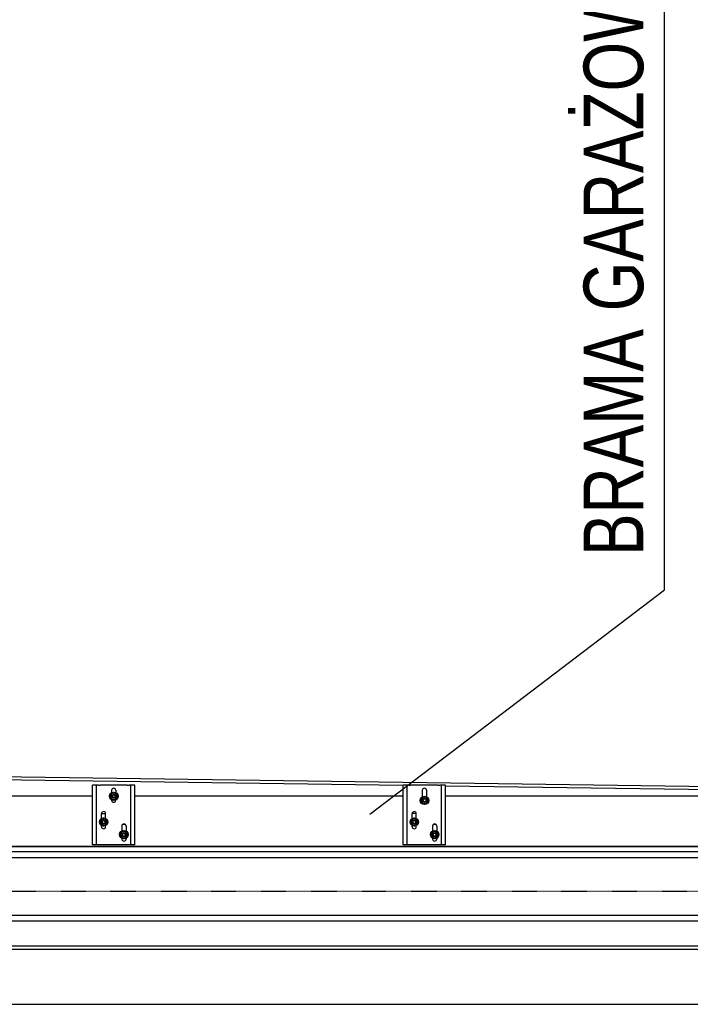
# Model space of a CAD drawing. Header units: centimetres. Extents: x 42630 to 130002, y 15 to 29179.
# Tile 127 of 175: x 53748 to 53883, y 4498 to 4696. Entities that reach past the tile are written whole.
import ezdxf

# ---------------------------------------------------------------- set-up
doc = ezdxf.new("R2010")
doc.units = ezdxf.units.CM
doc.header["$LTSCALE"] = 0.01
doc.linetypes.add('DASHDOT2', pattern=[12.7, 6.35, -3.175, 0, -3.175])
doc.layers.get('0').update_dxf_attribs({"color": 253})
for name, color, linetype in [('2 - linie odniesienia opisy', 253, 'Continuous'), ('33 - linia 2', 253, 'Continuous'), ('A-Grid', 253, 'DASHDOT2'), ('A-OPISY', 253, 'Continuous'), ('A-PRZERÓJ', 253, 'Continuous'), ('CKDRZWI_', 253, 'Continuous')]:
    doc.layers.add(name, color=color, linetype=linetype)
doc.styles.add('RomanS', font='romans.shx', dxfattribs={"width": 0.8})

# ---------------------------------------------------------------- blocks, each defined once
blk = doc.blocks.new('A$7E8814B2933187')
at = {"color": 7, "linetype": 'Continuous'}
for p, q in [((199.7, -690), (199.7, -4190)), ((200, -4190), (200, -690)), ((301.5, -4185.7), (345.5, -993.1)), ((322.5, -2216.4), (339.4, -993)), ((301, -1590.9), (301, -1036)), ((203, -1593.9), (203, -1590.9)), ((203, -1590.9), (323, -1590.9)), ((203, -1595.9), (203, -1593.9)), ((203, -1598.9), (203, -1595.9)), ((203, -1599.9), (203, -1598.9)), ((203, -1598.9), (323, -1598.9)), ((203, -1666.9), (203, -1599.9)), ((323, -1593.9), (323, -1590.9)), ((323, -1595.9), (323, -1593.9)), ((323, -1598.9), (323, -1595.9)), ((323, -1599.9), (323, -1598.9)), ((323, -1602.5), (323, -1599.9)), ((323, -1602.5), (323, -1605.2)), ((240, -1608.7), (241.9, -1608.7)), ((240, -1617.1), (241.7, -1617.1)), ((243.6, -1609.9), (241.7, -1613.1)), ((241.7, -1613.1), (243.6, -1616.4)), ((245.4, -1606.6), (243.6, -1609.9)), ((243.6, -1616.4), (245.4, -1619.6)), ((249.2, -1606.6), (245.4, -1606.6)), ((245.4, -1619.6), (249.2, -1619.6)), ((253, -1606.6), (249.2, -1606.6)), ((249.2, -1619.6), (253, -1619.6)), ((254.8, -1609.9), (253, -1606.6)), ((253, -1619.6), (254.8, -1616.4)), ((256.7, -1613.1), (254.8, -1609.9)), ((254.8, -1616.4), (256.7, -1613.1)), ((256.5, -1608.7), (266, -1608.7)), ((256.7, -1617.1), (266, -1617.1)), ((266, -1608.7), (266, -1617.1)), ((323, -1605.2), (323, -1606.1)), ((323, -1660.7), (323, -1606.1)), ((293.7, -1629.2), (293, -1629.2)), ((293.4, -1637.6), (293, -1637.6)), ((295.4, -1630.3), (293.5, -1633.5)), ((293.5, -1633.5), (295.3, -1636.8)), ((295.3, -1636.8), (297.1, -1640.1)), ((297.3, -1627.1), (295.4, -1630.3)), ((297.1, -1640.1), (300.9, -1640.1)), ((301.1, -1627.1), (297.3, -1627.1)), ((300.9, -1640.1), (304.6, -1640.2)), ((304.8, -1627.2), (301.1, -1627.1)), ((304.6, -1640.2), (306.5, -1637)), ((306.6, -1630.5), (304.8, -1627.2)), ((306.5, -1637), (308.5, -1633.8)), ((308.5, -1633.8), (306.6, -1630.5)), ((313, -1629.2), (308.2, -1629.2)), ((313, -1637.6), (308.5, -1637.6)), ((216.3, -1649.7), (215, -1649.7)), ((216.5, -1658.1), (215, -1658.1)), ((218.2, -1650.5), (216.3, -1653.7)), ((216.3, -1653.7), (218.2, -1657)), ((220, -1647.2), (218.2, -1650.5)), ((218.2, -1657), (220, -1660.2)), ((223.8, -1647.2), (220, -1647.2)), ((220, -1660.2), (223.8, -1660.2)), ((227.6, -1647.2), (223.8, -1647.2)), ((223.8, -1660.2), (227.6, -1660.2)), ((229.4, -1650.5), (227.6, -1647.2)), ((227.6, -1660.2), (229.4, -1657)), ((231.3, -1653.7), (229.4, -1650.5)), ((229.4, -1657), (231.3, -1653.7)), ((241, -1658.1), (231.1, -1658.1)), ((241, -1649.7), (231.3, -1649.7)), ((244.8, -1652.1), (244.8, -1655.7)), ((323, -1660.7), (323, -1661.6)), ((323, -1661.6), (323, -1664.3)), ((203, -1667.9), (203, -1666.9)), ((203, -1670.9), (203, -1667.9)), ((203, -1667.9), (323, -1667.9)), ((203, -1672.9), (203, -1670.9)), ((203, -1675.9), (203, -1672.9)), ((203, -1675.9), (323, -1675.9)), ((301, -2216.4), (301, -1675.9)), ((323, -1666.9), (323, -1664.3)), ((323, -1667.9), (323, -1666.9)), ((323, -1670.9), (323, -1667.9)), ((323, -1672.9), (323, -1670.9)), ((323, -1675.9), (323, -1672.9)), ((203, -2219.4), (203, -2216.4)), ((203, -2216.4), (323, -2216.4)), ((323, -2219.4), (323, -2216.4)), ((203, -2221.4), (203, -2219.4)), ((203, -2224.4), (203, -2221.4)), ((203, -2225.4), (203, -2224.4)), ((203, -2224.4), (323, -2224.4)), ((203, -2292.4), (203, -2225.4)), ((240, -2234.2), (241.9, -2234.2)), ((243.6, -2235.4), (241.7, -2238.6)), ((245.4, -2232.1), (243.6, -2235.4)), ((249.2, -2232.1), (245.4, -2232.1)), ((253, -2232.1), (249.2, -2232.1)), ((254.8, -2235.4), (253, -2232.1)), ((256.7, -2238.6), (254.8, -2235.4)), ((256.5, -2234.2), (266, -2234.2)), ((266, -2242.6), (266, -2234.2)), ((323, -2221.4), (323, -2219.4)), ((323, -2224.4), (323, -2221.4)), ((323, -2225.4), (323, -2224.4)), ((323, -2228), (323, -2225.4)), ((323, -2228), (323, -2230.7)), ((323, -2230.7), (323, -2231.6)), ((323, -2286.2), (323, -2231.6)), ((240, -2242.6), (241.7, -2242.6)), ((241.7, -2238.6), (243.6, -2241.9)), ((243.6, -2241.9), (245.4, -2245.1)), ((245.4, -2245.1), (249.2, -2245.1)), ((249.2, -2245.1), (253, -2245.1)), ((253, -2245.1), (254.8, -2241.9)), ((254.8, -2241.9), (256.7, -2238.6)), ((256.7, -2242.6), (266, -2242.6)), ((287.3, -2255.6), (285.2, -2258.8)), ((289.3, -2252.5), (287.3, -2255.6)), ((293, -2252.7), (289.3, -2252.5)), ((296.8, -2252.8), (293, -2252.7)), ((298.5, -2256.2), (296.8, -2252.8)), ((300.2, -2259.5), (298.5, -2256.2)), ((313, -2254.7), (300, -2254.7)), ((216.5, -2275.2), (215, -2275.2)), ((218.2, -2276.4), (216.3, -2279.6)), ((220, -2273.1), (218.2, -2276.4)), ((223.8, -2273.1), (220, -2273.1)), ((227.6, -2273.1), (223.8, -2273.1)), ((229.4, -2276.4), (227.6, -2273.1)), ((231.3, -2279.6), (229.4, -2276.4)), ((241, -2275.2), (231.1, -2275.2)), ((244.8, -2277.6), (244.8, -2281.2)), ((285.2, -2258.8), (287, -2262.1)), ((287, -2262.1), (288.7, -2265.5)), ((288.7, -2265.5), (292.4, -2265.6)), ((292.4, -2265.6), (296.2, -2265.8)), ((296.2, -2265.8), (298.2, -2262.7)), ((298.2, -2262.7), (300.2, -2259.5)), ((313, -2263.1), (300.3, -2263.1)), ((203, -2293.4), (203, -2292.4)), ((203, -2296.4), (203, -2293.4)), ((203, -2293.4), (323, -2293.4)), ((203, -2298.4), (203, -2296.4)), ((216.3, -2283.6), (215, -2283.6)), ((216.3, -2279.6), (218.2, -2282.9)), ((218.2, -2282.9), (220, -2286.1)), ((220, -2286.1), (223.8, -2286.1)), ((223.8, -2286.1), (227.6, -2286.1)), ((227.6, -2286.1), (229.4, -2282.9)), ((229.4, -2282.9), (231.3, -2279.6)), ((241, -2283.6), (231.3, -2283.6)), ((323, -2286.2), (323, -2287.1)), ((323, -2287.1), (323, -2289.8)), ((323, -2292.4), (323, -2289.8)), ((323, -2293.4), (323, -2292.4)), ((323, -2296.4), (323, -2293.4)), ((323, -2298.4), (323, -2296.4)), ((203, -2301.4), (203, -2298.4)), ((203, -2301.4), (323, -2301.4)), ((301, -4187), (301, -2301.4)), ((301, -3775.9), (321.3, -2301.4)), ((323, -2301.4), (323, -2298.4))]:
    blk.add_line(p, q, dxfattribs=at)
for centre, radius in [((249.2, -1613.1), 8.5), ((249.2, -1613.1), 7.9), ((249.2, -1613.1), 4.15), ((249.2, -1613.1), 4), ((249.2, -1613.1), 3), ((301, -1633.6), 8.5), ((301, -1633.6), 7.9), ((301, -1633.6), 4.15), ((301, -1633.6), 4), ((301, -1633.6), 3), ((223.8, -1653.7), 8.5), ((223.8, -1653.7), 7.9), ((223.8, -1653.7), 4.15), ((223.8, -1653.7), 4), ((223.8, -1653.7), 3), ((249.2, -2238.6), 8.5), ((249.2, -2238.6), 7.9), ((249.2, -2238.6), 4.15), ((249.2, -2238.6), 4), ((249.2, -2238.6), 3), ((292.7, -2259.1), 8.5), ((292.7, -2259.1), 7.9), ((292.7, -2259.1), 4.15), ((292.7, -2259.1), 4), ((292.7, -2259.1), 3), ((223.8, -2279.6), 8.5), ((223.8, -2279.6), 7.9), ((223.8, -2279.6), 4.15), ((223.8, -2279.6), 4), ((223.8, -2279.6), 3)]:
    blk.add_circle(centre, radius, dxfattribs=at)
for centre, radius, start, end in [((240, -1612.9), 4.2, 90, 270), ((249.2, -1613.1), 6.5, 150, 210), ((249.2, -1613.1), 6.5, 90, 150), ((249.2, -1613.1), 6.5, 210, 270), ((249.2, -1613.1), 3.24, 255, 195), ((249.2, -1613.1), 6.5, 30, 90), ((249.2, -1613.1), 6.5, 270, 330), ((249.2, -1613.1), 6.5, 330, 30), ((266, -1612.9), 4.2, 270, 90), ((293, -1633.4), 4.2, 90, 270), ((301, -1633.6), 6.5, 149.2104, 209.2104), ((301, -1633.6), 6.5, 209.2104, 269.2104), ((301, -1633.6), 6.5, 89.2104, 149.2104), ((301, -1633.6), 3.24, 255, 195), ((301, -1633.6), 6.5, 269.2104, 329.2104), ((301, -1633.6), 6.5, 29.2104, 89.2104), ((301, -1633.6), 6.5, 329.2104, 29.2104), ((313, -1633.4), 4.2, 270, 90), ((215, -1653.9), 4.2, 90, 270), ((223.8, -1653.7), 6.5, 150, 210), ((223.8, -1653.7), 6.5, 90, 150), ((223.8, -1653.7), 6.5, 210, 270), ((223.8, -1653.7), 3.24, 255, 195), ((223.8, -1653.7), 6.5, 30, 90), ((223.8, -1653.7), 6.5, 270, 330), ((223.8, -1653.7), 6.5, 330, 30), ((241, -1653.9), 4.2, 270, 90), ((240, -2238.4), 4.2, 90, 270), ((249.2, -2238.6), 6.5, 150, 210), ((249.2, -2238.6), 6.5, 90, 150), ((249.2, -2238.6), 3.24, 255, 195), ((249.2, -2238.6), 6.5, 30, 90), ((249.2, -2238.6), 6.5, 330, 30), ((266, -2238.4), 4.2, 270, 90), ((249.2, -2238.6), 6.5, 210, 270), ((249.2, -2238.6), 6.5, 270, 330), ((292.7, -2259.1), 6.5, 147.3159, 207.3159), ((292.7, -2259.1), 6.5, 87.3159, 147.3159), ((292.7, -2259.1), 3.24, 255, 195), ((292.7, -2259.1), 6.5, 27.3159, 87.3159), ((292.7, -2259.1), 6.5, 327.3159, 27.3159), ((313, -2258.9), 4.2, 270, 90), ((215, -2279.4), 4.2, 90, 270), ((223.8, -2279.6), 6.5, 150, 210), ((223.8, -2279.6), 6.5, 90, 150), ((223.8, -2279.6), 3.24, 255, 195), ((223.8, -2279.6), 6.5, 30, 90), ((223.8, -2279.6), 6.5, 330, 30), ((241, -2279.4), 4.2, 270, 90), ((292.7, -2259.1), 6.5, 207.3159, 267.3159), ((292.7, -2259.1), 6.5, 267.3159, 327.3159), ((223.8, -2279.6), 6.5, 210, 270), ((223.8, -2279.6), 6.5, 270, 330)]:
    blk.add_arc(centre, radius, start, end, dxfattribs=at)
blk = doc.blocks.new('A$7E8AF8C203D0')
at = {"layer": '33 - linia 2'}
blk.add_lwpolyline([(-2429.13, -757), (-2429.13, -2367.81), (-2484.25, -2367.81), (-2484.25, -757)], close=True, dxfattribs=at)
for points in [[(-2479.53, -757), (-2479.53, -2367.81)], [(-2433.86, -757), (-2433.86, -2367.81)]]:
    blk.add_lwpolyline(points, dxfattribs=at)

msp = doc.modelspace()

# ---------------------------------------------------------------- linework, layer by layer
msp.add_line((53596.654, 4497.854), (53994.23, 4497.854))
msp.add_lwpolyline([(53994.23, 4497.854), (53998.786, 4508.854), (53595.085, 4508.854)])
at = {"layer": 'A-Grid'}
msp.add_line((53365.419, 4520.604), (54135.635, 4520.604), dxfattribs=at)
at = {"layer": 'A-OPISY'}
msp.add_lwpolyline([(53818.136, 4536.076), (53877.425, 4581.213), (53877.425, 4778.915)], dxfattribs=at)
at = {"layer": 'A-PRZERÓJ'}
msp.add_lwpolyline([(53672.23, 4509.604), (54022.23, 4509.604)], dxfattribs=at)

# ---------------------------------------------------------------- block references
at = {"layer": '2 - linie odniesienia opisy', "xscale": 0.254, "yscale": 0.254, "zscale": 0.254, "rotation": 90}
msp.add_blockref('A$7E8AF8C203D0', (53420.805, 5145.604), dxfattribs=at)
at = {"layer": 'CKDRZWI_', "xscale": 0.1, "yscale": 0.1, "zscale": 0.1, "rotation": 90}
msp.add_blockref('A$7E8814B2933187', (53603.23, 4509.604), dxfattribs=at)

# ---------------------------------------------------------------- texts
at = {"layer": 'A-OPISY', "insert": (53861.176, 4882.567), "char_height": 12, "width": 294.53711, "attachment_point": 3, "rotation": 90, "style": 'RomanS'}
msp.add_mtext('\\pxi-3,l3,ql,t3;{\\Fic-simplex.shx;BRAMA GARAŻOWA SEGMENTOWA}', dxfattribs=at)

doc.saveas('drawing.dxf')
